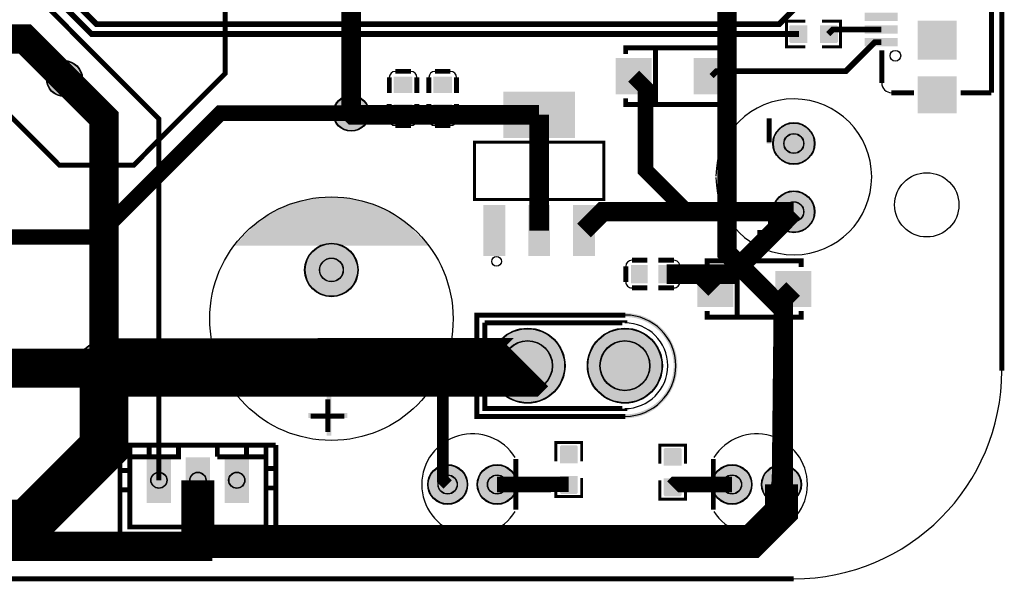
# Model space of a CAD drawing. Header units: millimetres. Extents: x -7 to 115, y -66 to 7.
# Tile 3 of 6: x 64 to 115, y -66 to -37. Entities that reach past the tile are written whole.
import ezdxf

# ---------------------------------------------------------------- set-up
doc = ezdxf.new("R2010")
doc.units = ezdxf.units.MM
for name, color, linetype, true_color in [('BoardOutLine', 7, 'Continuous', 0xff00ff), ('BottomLayer', 7, 'Continuous', 0x0000ff), ('BottomSolderMaskLayer', 7, 'Continuous', 0xaa00ff), ('Document', 7, 'Continuous', 0xffffff), ('Multi-Layer', 7, 'Continuous', 0xc0c0c0), ('TopLayer', 7, 'Continuous', 0xff0000), ('TopPasteMaskLayer', 7, 'Continuous', 0x808080), ('TopSilkLayer', 7, 'Continuous', 0xffcc00), ('TopSolderMaskLayer', 7, 'Continuous', 0x800080)]:
    doc.layers.add(name, color=color, linetype=linetype, true_color=true_color)

msp = doc.modelspace()

# ---------------------------------------------------------------- hatches: boundary and pattern name
at = {"layer": 'BottomSolderMaskLayer'}
for points in [[(65.36873253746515, -40.259080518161, 1), (67.21953263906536, -40.259080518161, 1)], [(80.10076200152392, -42.03708407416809, 1), (81.95156210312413, -42.03708407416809, 1)], [(102.68446151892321, -43.58902717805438, 1), (104.83446151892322, -43.58902717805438, 1)], [(102.68446151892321, -47.08915417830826, 1), (104.83446151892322, -47.08915417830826, 1)], [(78.63515367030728, -50.07823215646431, 1), (81.38516637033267, -50.07823215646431, 1)], [(88.15830581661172, -54.991109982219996, 1), (92.0083185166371, -54.991109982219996, 1)], [(93.15830581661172, -54.991109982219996, 1), (97.0083185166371, -54.991109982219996, 1)], [(66.95113030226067, -55.09017018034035, 1), (69.70114300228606, -55.09017018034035, 1)], [(78.63515367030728, -55.07823215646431, 1), (81.38516637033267, -55.07823215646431, 1)], [(71.77732313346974, -59.69667093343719), (71.77732313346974, -62.0393890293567), (70.5271290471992, -62.0393890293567), (70.5271290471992, -59.69667093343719)], [(73.77734972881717, -59.69743293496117), (73.77734972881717, -62.04015103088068), (72.52715564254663, -62.04015103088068), (72.52715564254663, -59.69743293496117)], [(75.7763337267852, -59.69743293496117), (75.7763337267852, -62.04015103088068), (74.52613964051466, -62.04015103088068), (74.52613964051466, -59.69743293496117)], [(84.95377190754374, -61.0876301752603, 1), (87.00457200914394, -61.0876301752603, 1)], [(87.4937769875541, -61.0876301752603, 1), (89.5445770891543, -61.0876301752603, 1)], [(99.55880111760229, -61.0876301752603, 1), (101.60960121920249, -61.0876301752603, 1)], [(102.09880619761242, -61.0876301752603, 1), (104.14960629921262, -61.0876301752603, 1)]]:
    msp.add_hatch(color=256, dxfattribs=at).paths.add_polyline_path(points)
at = {"layer": 'Document'}
for points in [[(102.60701041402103, -43.589458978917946), (102.60701041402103, -42.2894081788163), (102.3570739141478, -42.2894081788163), (102.3570739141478, -43.589458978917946)], [(103.259207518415, -48.03909067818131), (101.95923291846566, -48.03909067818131), (101.95923291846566, -48.28910337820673), (103.2591567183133, -48.28907797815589)], [(102.68420116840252, -48.83906527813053), (102.68420116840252, -47.53906527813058), (102.4342138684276, -47.53906527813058), (102.4342138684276, -48.83906527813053)], [(95.08318516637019, -52.29110998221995), (87.48315976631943, -52.29110998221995), (87.38315976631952, -52.39110998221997), (87.38315976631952, -57.591109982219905), (87.48315976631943, -57.69110998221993), (95.08318516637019, -57.69110998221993), (95.08318516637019, -57.491109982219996), (87.58318516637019, -57.491109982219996), (87.58318516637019, -52.49110998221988), (95.08318516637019, -52.49110998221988)], [(97.58321056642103, -54.991109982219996), (97.58318516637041, -54.99110998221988), (97.5821656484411, -54.9197198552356), (97.579107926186, -54.84838795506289), (97.5740144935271, -54.777172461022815), (97.56688950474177, -54.706131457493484), (97.55773877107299, -54.63532288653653), (97.54656975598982, -54.564804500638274), (97.53339156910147, -54.494633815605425), (97.51821495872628, -54.42486806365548), (97.50105230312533, -54.355564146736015), (97.48191760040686, -54.28677859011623), (97.4608264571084, -54.21856749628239), (97.43779607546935, -54.15098649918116), (97.41284523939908, -54.0840907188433), (97.38599429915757, -54.01793471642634), (97.35726515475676, -53.952572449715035), (97.3266812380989, -53.88805722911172), (97.29426749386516, -53.82444167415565), (97.26005035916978, -53.76177767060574), (97.22405774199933, -53.70011632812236), (97.18631899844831, -53.63950793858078), (97.14686490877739, -53.58000193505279), (97.1057276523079, -53.521646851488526), (97.06294078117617, -53.46449028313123), (97.01853919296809, -53.40857884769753), (96.97255910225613, -53.35395814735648), (96.92503801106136, -53.30067273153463), (96.87601467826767, -53.24876606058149), (96.82552908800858, -53.1982804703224), (96.77362241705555, -53.14925713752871), (96.7203370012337, -53.101736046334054), (96.66571630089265, -53.05575595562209), (96.60980486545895, -53.01135436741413), (96.55264829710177, -52.96856749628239), (96.4942932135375, -52.92743023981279), (96.43478721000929, -52.88797615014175), (96.37417882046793, -52.85023740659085), (96.31251747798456, -52.814244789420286), (96.24985347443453, -52.780027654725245), (96.18623791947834, -52.747613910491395), (96.12172269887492, -52.71702999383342), (96.05636043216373, -52.68830084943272), (95.99020442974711, -52.661449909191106), (95.92330864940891, -52.636499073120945), (95.8557276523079, -52.6134686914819), (95.78751655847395, -52.59237754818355), (95.71873100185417, -52.57324284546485), (95.64942708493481, -52.556080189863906), (95.57966133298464, -52.54090357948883), (95.5094906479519, -52.52772539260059), (95.43897226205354, -52.51655637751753), (95.36816369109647, -52.507405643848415), (95.29712268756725, -52.50028065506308), (95.22590719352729, -52.49518722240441), (95.15457529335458, -52.492129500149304), (95.08318516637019, -52.49110998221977), (95.08318516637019, -52.29110998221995), (95.08321056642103, -52.29110998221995), (95.15760729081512, -52.292135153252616), (95.23194751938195, -52.29520988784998), (95.30617479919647, -52.30033185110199), (95.38023276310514, -52.30749715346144), (95.45406517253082, -52.31670035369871), (95.52761596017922, -52.32793446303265), (95.60082927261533, -52.34119095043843), (95.67364951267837, -52.35645974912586), (95.74602138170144, -52.373729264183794), (95.81788992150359, -52.39298638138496), (95.88920055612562, -52.41421647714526), (95.9598991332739, -52.43740342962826), (96.02993196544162, -52.462529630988), (96.0992458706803, -52.48957600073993), (96.1677882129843, -52.51852200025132), (96.23550694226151, -52.5493456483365), (96.30235063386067, -52.58202353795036), (96.36826852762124, -52.616530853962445), (96.43321056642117, -52.65284139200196), (96.49712743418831, -52.690927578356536), (96.55997059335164, -52.730760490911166), (96.6216923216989, -52.77230988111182), (96.68224574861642, -52.81554419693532), (96.74158489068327, -52.86043060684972), (96.79966468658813, -52.90693502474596), (96.85644103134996, -52.95502213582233), (96.91187080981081, -53.004655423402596), (96.9659119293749, -53.05579719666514), (97.018523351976, -53.10840861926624), (97.06966512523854, -53.162449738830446), (97.11929841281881, -53.21787951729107), (97.16738552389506, -53.27465586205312), (97.21388994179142, -53.332735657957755), (97.25877635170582, -53.39207480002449), (97.30201066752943, -53.45262822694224), (97.34356005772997, -53.51434995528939), (97.3833929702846, -53.5771931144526), (97.42147915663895, -53.64110998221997), (97.4577896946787, -53.7060520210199), (97.49229701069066, -53.771969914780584), (97.52497490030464, -53.838813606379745), (97.55579854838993, -53.90653233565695), (97.58474454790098, -53.97507467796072), (97.61179091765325, -54.04438858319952), (97.63691711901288, -54.11442141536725), (97.66010407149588, -54.1851199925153), (97.68133416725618, -54.25643062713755), (97.70059128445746, -54.328299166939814), (97.71786079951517, -54.40067103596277), (97.7331295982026, -54.473491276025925), (97.74638608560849, -54.54670458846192), (97.75762019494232, -54.62025537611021), (97.7668233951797, -54.694087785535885), (97.77398869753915, -54.76814574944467), (97.77911066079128, -54.84237302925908), (97.7821853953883, -54.916713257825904), (97.78321056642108, -54.991109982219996)], [(95.08318516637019, -57.49113538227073), (95.08318516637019, -57.49110998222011), (95.15457529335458, -57.490090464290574), (95.22590719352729, -57.48703274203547), (95.29712268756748, -57.4819393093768), (95.3681636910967, -57.47481432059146), (95.43897226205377, -57.465663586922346), (95.5094906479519, -57.45449457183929), (95.57966133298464, -57.441316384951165), (95.64942708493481, -57.42613977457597), (95.71873100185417, -57.40897711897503), (95.78751655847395, -57.38984241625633), (95.8557276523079, -57.36875127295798), (95.92330864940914, -57.34572089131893), (95.99020442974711, -57.32077005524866), (96.05636043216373, -57.29391911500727), (96.12172269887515, -57.26518997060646), (96.18623791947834, -57.23460605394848), (96.24985347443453, -57.20219230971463), (96.31251747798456, -57.16797517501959), (96.37417882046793, -57.13198255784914), (96.43478721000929, -57.09424381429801), (96.4942932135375, -57.054789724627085), (96.55264829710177, -57.01365246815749), (96.60980486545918, -56.97086559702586), (96.66571630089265, -56.92646400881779), (96.7203370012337, -56.880483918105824), (96.77362241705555, -56.83296282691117), (96.82552908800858, -56.78393949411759), (96.8760146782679, -56.733453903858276), (96.92503801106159, -56.68154723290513), (96.97255910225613, -56.628261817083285), (97.01853919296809, -56.57364111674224), (97.06294078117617, -56.51772968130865), (97.1057276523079, -56.46057311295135), (97.14686490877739, -56.40221802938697), (97.18631899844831, -56.3427120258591), (97.22405774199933, -56.282103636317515), (97.26005035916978, -56.220442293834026), (97.29426749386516, -56.15777829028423), (97.3266812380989, -56.094162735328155), (97.35726515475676, -56.02964751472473), (97.38599429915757, -55.96428524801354), (97.41284523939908, -55.89812924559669), (97.43779607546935, -55.831233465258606), (97.4608264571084, -55.76365246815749), (97.48191760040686, -55.69544137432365), (97.50105230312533, -55.62665581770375), (97.51821495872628, -55.55735190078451), (97.53339156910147, -55.48758614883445), (97.54656975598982, -55.4174154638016), (97.55773877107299, -55.346897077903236), (97.56688950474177, -55.276088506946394), (97.5740144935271, -55.20504750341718), (97.579107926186, -55.13383200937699), (97.5821656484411, -55.06250010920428), (97.58318516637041, -54.99110998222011), (97.78318516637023, -54.991109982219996), (97.78318516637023, -54.99113538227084), (97.78215999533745, -55.06553210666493), (97.77908526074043, -55.139872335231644), (97.77396329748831, -55.214099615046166), (97.76679799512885, -55.28815757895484), (97.75759479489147, -55.361989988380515), (97.74636068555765, -55.4355407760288), (97.73310419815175, -55.50875408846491), (97.71783539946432, -55.58157432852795), (97.70056588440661, -55.65394619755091), (97.68130876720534, -55.725814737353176), (97.66007867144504, -55.79712537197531), (97.63689171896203, -55.867823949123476), (97.61176551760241, -55.9378567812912), (97.58471914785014, -56.00717068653), (97.55577314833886, -56.075713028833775), (97.5249495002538, -56.14343175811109), (97.49227161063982, -56.21027544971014), (97.45776429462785, -56.276193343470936), (97.42145375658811, -56.34113538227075), (97.38336757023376, -56.405052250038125), (97.34353465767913, -56.46789540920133), (97.30198526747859, -56.529617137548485), (97.25875095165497, -56.590170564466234), (97.21386454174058, -56.649509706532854), (97.16736012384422, -56.70758950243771), (97.11927301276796, -56.764365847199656), (97.0696397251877, -56.81979562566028), (97.01849795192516, -56.873836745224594), (96.96588652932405, -56.92644816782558), (96.91184540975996, -56.97758994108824), (96.85641563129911, -57.02722322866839), (96.79963928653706, -57.075310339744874), (96.74155949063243, -57.121814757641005), (96.68222034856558, -57.166701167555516), (96.62166692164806, -57.2099354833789), (96.55994519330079, -57.25148487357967), (96.49710203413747, -57.29131778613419), (96.43318516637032, -57.329403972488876), (96.3682431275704, -57.36571451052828), (96.30232523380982, -57.40022182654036), (96.23548154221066, -57.432899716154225), (96.16776281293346, -57.46372336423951), (96.09922047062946, -57.49266936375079), (96.02990656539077, -57.519715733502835), (95.95987373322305, -57.54484193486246), (95.88917515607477, -57.56802888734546), (95.81786452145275, -57.589258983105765), (95.7459959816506, -57.60851610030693), (95.67362411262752, -57.62578561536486), (95.60080387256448, -57.64105441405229), (95.52759056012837, -57.654310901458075), (95.45403977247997, -57.665545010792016), (95.3802073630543, -57.67474821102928), (95.30614939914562, -57.68191351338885), (95.2319221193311, -57.687035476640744), (95.15758189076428, -57.69011021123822), (95.08318516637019, -57.69113538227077)], [(79.76014732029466, -58.57823215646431), (79.76014732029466, -56.57823215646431), (80.01016002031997, -56.57823215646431), (80.01016002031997, -58.57823215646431)], [(80.82143764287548, -57.67028194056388), (78.82143764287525, -57.67028194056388), (78.82143764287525, -57.42026924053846), (80.82143764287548, -57.42026924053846)]]:
    msp.add_hatch(color=256, dxfattribs=at).paths.add_polyline_path(points)
at = {"layer": 'Multi-Layer'}
for points in [[(102.70946151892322, -43.58902717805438, 1), (104.80946151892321, -43.58902717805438, 1)], [(102.70946151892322, -47.08915417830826, 1), (104.80946151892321, -47.08915417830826, 1)], [(78.66016002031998, -50.07823215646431, 1), (81.36016002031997, -50.07823215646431, 1)], [(88.1833121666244, -54.991109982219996, 1), (91.98331216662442, -54.991109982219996, 1)], [(93.1833121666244, -54.991109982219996, 1), (96.98331216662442, -54.991109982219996, 1)], [(78.66016002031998, -55.07823215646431, 1), (81.36016002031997, -55.07823215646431, 1)], [(71.74922529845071, -59.788519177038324), (71.74922529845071, -61.947523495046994), (70.55521971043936, -61.947523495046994), (70.55521971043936, -59.788519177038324)], [(73.74925069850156, -59.78928117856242), (73.74925069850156, -61.94828549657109), (72.5552451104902, -61.94828549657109), (72.5552451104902, -59.78928117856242)], [(75.74823469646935, -59.78928117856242), (75.74823469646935, -61.94828549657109), (74.55422910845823, -61.94828549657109), (74.55422910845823, -59.78928117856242)], [(84.97917195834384, -61.0876301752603, 1), (86.97917195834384, -61.0876301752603, 1)], [(87.5191770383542, -61.0876301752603, 1), (89.5191770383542, -61.0876301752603, 1)], [(99.58420116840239, -61.0876301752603, 1), (101.58420116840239, -61.0876301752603, 1)], [(102.12420624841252, -61.0876301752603, 1), (104.12420624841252, -61.0876301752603, 1)]]:
    msp.add_hatch(color=256, dxfattribs=at).paths.add_polyline_path(points)
at = {"layer": 'TopLayer'}
for points in [[(107.57520955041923, -37.28407416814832), (107.57520955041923, -36.88407416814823), (108.92522225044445, -36.88407416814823), (108.92522225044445, -37.28407416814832)], [(110.17520955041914, -39.23408686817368), (110.17520955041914, -37.334061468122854), (112.07523495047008, -37.334061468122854), (112.07523495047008, -39.23408686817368)], [(104.42519685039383, -38.40508001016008), (104.42519685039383, -37.54107188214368), (103.61871983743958, -37.54107188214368), (103.61871983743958, -38.40508001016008)], [(105.1252222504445, -38.40508001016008), (105.1252222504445, -37.54107188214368), (105.93169926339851, -37.54107188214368), (105.93169926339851, -38.40508001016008)], [(107.57520955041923, -37.93408686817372), (107.57520955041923, -37.53408686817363), (108.92522225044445, -37.53408686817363), (108.92522225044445, -37.93408686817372)], [(107.57520955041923, -38.58407416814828), (107.57520955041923, -38.1840741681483), (108.92522225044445, -38.1840741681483), (108.92522225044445, -38.58407416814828)], [(94.63622047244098, -39.23208026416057), (96.43622047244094, -39.23208026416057), (96.43622047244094, -41.03208026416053), (94.63622047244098, -41.03208026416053)], [(98.63616967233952, -39.23208026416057), (100.43616967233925, -39.23208026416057), (100.43616967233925, -41.03208026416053), (98.63616967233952, -41.03208026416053)], [(84.14318008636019, -40.17508255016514), (84.14318008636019, -40.9750825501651), (83.24315468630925, -40.9750825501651), (83.24315468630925, -40.17508255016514)], [(86.1751841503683, -40.17508255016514), (86.1751841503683, -40.9750825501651), (85.27515875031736, -40.9750825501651), (85.27515875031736, -40.17508255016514)], [(110.17520955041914, -41.984074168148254), (110.17520955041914, -40.1840741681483), (112.07523495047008, -40.1840741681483), (112.07523495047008, -41.984074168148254)], [(92.47818135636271, -43.285064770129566), (88.8781813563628, -43.285064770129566), (88.8781813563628, -40.945059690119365), (92.47818135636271, -40.945059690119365)], [(84.14318008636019, -41.57508255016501), (84.14318008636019, -42.375082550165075), (83.24315468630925, -42.375082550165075), (83.24315468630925, -41.57508255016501)], [(86.1751841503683, -41.57508255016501), (86.1751841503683, -42.375082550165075), (85.27515875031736, -42.375082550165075), (85.27515875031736, -41.57508255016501)], [(88.92821945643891, -46.80502921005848), (88.92821945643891, -49.305029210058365), (87.82819405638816, -49.305029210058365), (87.82819405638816, -46.80502921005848)], [(91.22819405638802, -46.80502921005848), (91.22819405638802, -49.305029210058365), (90.12816865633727, -49.305029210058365), (90.12816865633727, -46.80502921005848)], [(93.52816865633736, -46.80502921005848), (93.52816865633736, -49.305029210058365), (92.4281432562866, -49.305029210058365), (92.4281432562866, -46.80502921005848)], [(96.22019304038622, -50.74211328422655), (95.42019304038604, -50.74211328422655), (95.42019304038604, -49.84208788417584), (96.22019304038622, -49.84208788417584)], [(97.62019304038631, -50.74211328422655), (96.82019304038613, -50.74211328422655), (96.82019304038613, -49.84208788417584), (97.62019304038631, -49.84208788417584)], [(98.82722885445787, -50.154102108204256), (100.6272288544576, -50.154102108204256), (100.6272288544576, -51.95410210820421), (98.82722885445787, -51.95410210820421)], [(102.82717805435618, -50.154102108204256), (104.62717805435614, -50.154102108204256), (104.62717805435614, -51.95410210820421), (102.82717805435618, -51.95410210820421)], [(92.6341884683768, -59.97510795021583), (91.77018034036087, -59.97510795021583), (91.77018034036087, -59.16863093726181), (92.6341884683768, -59.16863093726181)], [(97.9681991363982, -60.10210820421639), (97.10419100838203, -60.10210820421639), (97.10419100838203, -59.29563119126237), (97.9681991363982, -59.29563119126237)], [(92.6341884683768, -60.67513335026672), (91.77018034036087, -60.67513335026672), (91.77018034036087, -61.48161036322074), (92.6341884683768, -61.48161036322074)], [(97.9681991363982, -60.80213360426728), (97.10419100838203, -60.80213360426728), (97.10419100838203, -61.6086106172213), (97.9681991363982, -61.6086106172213)]]:
    msp.add_hatch(color=256, dxfattribs=at).paths.add_polyline_path(points)
at = {"layer": 'TopPasteMaskLayer'}
for points in [[(107.57520955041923, -37.28407416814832), (107.57520955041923, -36.88407416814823), (108.92522225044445, -36.88407416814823), (108.92522225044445, -37.28407416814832)], [(110.17520955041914, -39.23408686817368), (110.17520955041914, -37.334061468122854), (112.07523495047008, -37.334061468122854), (112.07523495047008, -39.23408686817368)], [(103.58018796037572, -38.4230632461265), (104.3801879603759, -38.4230632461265), (104.4302006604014, -38.373050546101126), (104.4302006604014, -38.14508509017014), (104.06019812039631, -38.14508509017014), (104.06019812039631, -37.8150876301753), (104.4302006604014, -37.8150876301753), (104.4302006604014, -37.57305054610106), (104.3801879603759, -37.523063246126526), (103.58018796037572, -37.523063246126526), (103.5302006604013, -37.57305054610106), (103.5302006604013, -38.373050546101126)], [(105.97023114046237, -37.52308864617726), (105.17023114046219, -37.52308864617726), (105.12021844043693, -37.573101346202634), (105.12021844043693, -37.80106680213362), (105.49022098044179, -37.80106680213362), (105.49022098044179, -38.13106426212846), (105.12021844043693, -38.13106426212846), (105.12021844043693, -38.3731013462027), (105.17023114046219, -38.423088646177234), (105.97023114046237, -38.423088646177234), (106.02021844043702, -38.3731013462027), (106.02021844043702, -37.573101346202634)], [(107.57520955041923, -37.93408686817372), (107.57520955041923, -37.53408686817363), (108.92522225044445, -37.53408686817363), (108.92522225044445, -37.93408686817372)], [(107.57520955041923, -38.58407416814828), (107.57520955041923, -38.1840741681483), (108.92522225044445, -38.1840741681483), (108.92522225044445, -38.58407416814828)], [(94.63622047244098, -39.23208026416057), (96.43622047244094, -39.23208026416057), (96.43622047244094, -41.03208026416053), (94.63622047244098, -41.03208026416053)], [(98.63616967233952, -39.23208026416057), (100.43616967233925, -39.23208026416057), (100.43616967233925, -41.03208026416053), (98.63616967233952, -41.03208026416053)], [(84.14318008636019, -40.17508255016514), (84.14318008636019, -40.9750825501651), (83.24315468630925, -40.9750825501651), (83.24315468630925, -40.17508255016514)], [(86.1751841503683, -40.17508255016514), (86.1751841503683, -40.9750825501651), (85.27515875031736, -40.9750825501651), (85.27515875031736, -40.17508255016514)], [(110.17520955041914, -41.984074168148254), (110.17520955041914, -40.1840741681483), (112.07523495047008, -40.1840741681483), (112.07523495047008, -41.984074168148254)], [(92.47818135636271, -43.285064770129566), (88.8781813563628, -43.285064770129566), (88.8781813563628, -40.945059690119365), (92.47818135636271, -40.945059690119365)], [(84.14318008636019, -41.57508255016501), (84.14318008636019, -42.375082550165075), (83.24315468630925, -42.375082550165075), (83.24315468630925, -41.57508255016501)], [(86.1751841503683, -41.57508255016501), (86.1751841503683, -42.375082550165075), (85.27515875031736, -42.375082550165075), (85.27515875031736, -41.57508255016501)], [(88.92821945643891, -46.80502921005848), (88.92821945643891, -49.305029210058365), (87.82819405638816, -49.305029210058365), (87.82819405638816, -46.80502921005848)], [(91.22819405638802, -46.80502921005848), (91.22819405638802, -49.305029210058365), (90.12816865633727, -49.305029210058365), (90.12816865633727, -46.80502921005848)], [(93.52816865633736, -46.80502921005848), (93.52816865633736, -49.305029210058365), (92.4281432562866, -49.305029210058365), (92.4281432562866, -46.80502921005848)], [(96.22019304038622, -50.74211328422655), (95.42019304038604, -50.74211328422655), (95.42019304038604, -49.84208788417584), (96.22019304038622, -49.84208788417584)], [(97.62019304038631, -50.74211328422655), (96.82019304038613, -50.74211328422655), (96.82019304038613, -49.84208788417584), (97.62019304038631, -49.84208788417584)], [(98.82722885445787, -50.154102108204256), (100.6272288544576, -50.154102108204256), (100.6272288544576, -51.95410210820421), (98.82722885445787, -51.95410210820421)], [(102.82717805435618, -50.154102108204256), (104.62717805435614, -50.154102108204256), (104.62717805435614, -51.95410210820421), (102.82717805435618, -51.95410210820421)], [(91.75219710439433, -59.13009906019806), (91.75219710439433, -59.93009906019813), (91.80220980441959, -59.98011176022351), (92.03017526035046, -59.98011176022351), (92.03017526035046, -59.61010922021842), (92.36017272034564, -59.61010922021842), (92.36017272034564, -59.98011176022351), (92.60220980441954, -59.98011176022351), (92.65219710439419, -59.93009906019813), (92.65219710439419, -59.13009906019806), (92.60220980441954, -59.08011176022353), (91.80220980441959, -59.08011176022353)], [(97.08620777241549, -59.257099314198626), (97.08620777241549, -60.057099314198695), (97.13622047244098, -60.10711201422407), (97.36418592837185, -60.10711201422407), (97.36418592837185, -59.73710947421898), (97.69418338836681, -59.73710947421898), (97.69418338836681, -60.10711201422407), (97.93622047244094, -60.10711201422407), (97.98620777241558, -60.057099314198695), (97.98620777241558, -59.257099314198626), (97.93622047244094, -59.20711201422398), (97.13622047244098, -59.20711201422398)], [(92.65217170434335, -61.520142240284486), (92.65217170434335, -60.72014224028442), (92.60215900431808, -60.67012954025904), (92.37419354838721, -60.67012954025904), (92.37419354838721, -61.04013208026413), (92.04419608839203, -61.04013208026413), (92.04419608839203, -60.67012954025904), (91.80215900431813, -60.67012954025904), (91.75217170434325, -60.72014224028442), (91.75217170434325, -61.520142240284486), (91.80215900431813, -61.57012954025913), (92.60215900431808, -61.57012954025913)], [(97.98618237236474, -61.647142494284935), (97.98618237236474, -60.84714249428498), (97.93616967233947, -60.797129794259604), (97.70820421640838, -60.797129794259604), (97.70820421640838, -61.16713233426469), (97.37820675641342, -61.16713233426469), (97.37820675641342, -60.797129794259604), (97.13616967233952, -60.797129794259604), (97.08618237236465, -60.84714249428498), (97.08618237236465, -61.647142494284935), (97.13616967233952, -61.69712979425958), (97.93616967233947, -61.69712979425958)]]:
    msp.add_hatch(color=256, dxfattribs=at).paths.add_polyline_path(points)
at = {"layer": 'TopSilkLayer'}
msp.add_hatch(color=256, dxfattribs=at).paths.add_polyline_path([(75.01016002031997, -48.82821945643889), (85.0101600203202, -48.82821945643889), (84.27792735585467, -48.09598679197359), (84.19737877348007, -48.01693054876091), (84.11536601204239, -47.939394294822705), (84.0319177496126, -47.863405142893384), (83.94706316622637, -47.788989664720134), (83.86083193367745, -47.71617388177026), (83.77325420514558, -47.64498325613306), (83.6843606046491, -47.57544268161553), (83.59418221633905, -47.507576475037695), (83.50275057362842, -47.44140836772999), (83.4100976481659, -47.37696149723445), (83.31625583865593, -47.31425839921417), (83.2212579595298, -47.25332099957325), (83.12513722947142, -47.19417060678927), (83.02792725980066, -47.1368279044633), (82.92966204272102, -47.08131294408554), (82.83037593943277, -47.02764513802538), (82.73010366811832, -46.97584325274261), (82.62888029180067, -46.92592540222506), (82.5267412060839, -46.877909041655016), (82.4237221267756, -46.83181096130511), (82.31985907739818, -46.787647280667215), (82.21518837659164, -46.74543344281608), (82.10974662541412, -46.70518420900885), (82.00357069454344, -46.66691365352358), (81.89669771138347, -46.63063515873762), (81.7891650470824, -46.59636141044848), (81.68101030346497, -46.56410439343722), (81.57227129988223, -46.533875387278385), (81.46298605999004, -46.50568496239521), (81.35319279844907, -46.47954297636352), (81.24292990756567, -46.455458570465), (81.13223594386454, -46.43344016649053), (81.02114961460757, -46.41349546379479), (80.90970976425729, -46.39563143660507), (80.7979553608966, -46.37985433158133), (80.68592548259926, -46.36616966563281), (80.57365930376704, -46.354582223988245), (80.46119608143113, -46.34509605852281), (80.34857514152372, -46.3377144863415), (80.23583586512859, -46.33244008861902), (80.12301767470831, -46.32927470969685), (80.01016002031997, -46.328219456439), (79.89730236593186, -46.32927470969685), (79.78448417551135, -46.33244008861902), (79.67174489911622, -46.3377144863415), (79.55912395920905, -46.34509605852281), (79.44666073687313, -46.354582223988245), (79.33439455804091, -46.36616966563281), (79.22236467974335, -46.37985433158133), (79.11061027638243, -46.39563143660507), (78.9991704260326, -46.41349546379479), (78.88808409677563, -46.43344016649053), (78.77739013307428, -46.455458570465), (78.6671272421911, -46.47954297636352), (78.55733398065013, -46.50568496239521), (78.44804874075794, -46.533875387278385), (78.3393097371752, -46.56410439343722), (78.23115499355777, -46.59636141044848), (78.1236223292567, -46.63063515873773), (78.01674934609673, -46.66691365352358), (77.91057341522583, -46.70518420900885), (77.80513166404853, -46.74543344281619), (77.70046096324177, -46.78764728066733), (77.59659791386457, -46.83181096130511), (77.49357883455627, -46.877909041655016), (77.3914397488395, -46.92592540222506), (77.29021637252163, -46.97584325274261), (77.18994410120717, -47.02764513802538), (77.09065799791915, -47.08131294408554), (76.99239278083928, -47.1368279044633), (76.89518281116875, -47.19417060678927), (76.79906208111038, -47.25332099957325), (76.70406420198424, -47.31425839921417), (76.61022239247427, -47.37696149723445), (76.51756946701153, -47.44140836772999), (76.4261378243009, -47.507576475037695), (76.33595943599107, -47.57544268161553), (76.2470658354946, -47.64498325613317), (76.15948810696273, -47.71617388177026), (76.0732568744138, -47.788989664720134), (75.98840229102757, -47.863405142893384), (75.90495402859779, -47.939394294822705), (75.82294126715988, -48.01693054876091), (75.74239268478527, -48.09598679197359), (75.01016002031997, -48.82821945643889)])
at = {"layer": 'TopSolderMaskLayer'}
for points in [[(107.40376404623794, -37.29912590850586), (107.40376404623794, -36.86902242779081), (109.09668065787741, -36.86902242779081), (109.09668065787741, -37.29912590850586)], [(110.12440876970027, -39.28489308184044), (110.12440876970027, -37.28326612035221), (112.12603573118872, -37.28326612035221), (112.12603573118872, -39.28489308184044)], [(104.45060410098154, -38.43048006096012), (104.45060410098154, -37.51567183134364), (103.5933269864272, -37.51567183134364), (103.5933269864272, -38.43048006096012)], [(105.09981499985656, -38.43048006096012), (105.09981499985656, -37.51567183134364), (105.9570921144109, -37.51567183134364), (105.9570921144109, -38.43048006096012)], [(107.40376404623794, -37.949140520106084), (107.40376404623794, -37.51903703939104), (109.09668065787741, -37.51903703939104), (109.09668065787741, -37.949140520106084)], [(107.40376404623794, -38.59912782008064), (107.40376404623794, -38.169024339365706), (109.09668065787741, -38.169024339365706), (109.09668065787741, -38.59912782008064)], [(65.36873253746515, -40.259080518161, 1), (67.21953263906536, -40.259080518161, 1)], [(94.61082113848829, -39.20668021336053), (96.46162124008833, -39.20668021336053), (96.46162124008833, -41.05748031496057), (94.61082113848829, -41.05748031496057)], [(98.6107689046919, -39.20668021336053), (100.46156900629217, -39.20668021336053), (100.46156900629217, -41.05748031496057), (98.6107689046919, -41.05748031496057)], [(84.17175594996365, -40.15250616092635), (84.17175594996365, -40.99766180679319), (83.21457882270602, -40.99766180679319), (83.21457882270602, -40.15250616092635)], [(86.20376001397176, -40.15250616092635), (86.20376001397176, -40.99766180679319), (85.24658288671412, -40.99766180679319), (85.24658288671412, -40.15250616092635)], [(110.12158650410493, -42.03220058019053), (110.12158650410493, -40.13594775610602), (112.12885799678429, -40.13594775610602), (112.12885799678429, -42.03220058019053)], [(92.51725827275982, -43.301574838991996), (88.8391044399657, -43.301574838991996), (88.8391044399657, -40.928549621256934), (92.51725827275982, -40.928549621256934)], [(80.10076200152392, -42.03708407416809, 1), (81.95156210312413, -42.03708407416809, 1)], [(84.17175594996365, -41.55250329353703), (84.17175594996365, -42.39765893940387), (83.21457882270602, -42.39765893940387), (83.21457882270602, -41.55250329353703)], [(86.20376001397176, -41.55250329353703), (86.20376001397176, -42.39765893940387), (85.24658288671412, -42.39765893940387), (85.24658288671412, -41.55250329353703)], [(102.68446151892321, -43.58902717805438, 1), (104.83446151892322, -43.58902717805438, 1)], [(102.68446151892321, -47.08915417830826, 1), (104.83446151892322, -47.08915417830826, 1)], [(88.93939573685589, -46.747297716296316), (88.93939573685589, -49.36275249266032), (87.81701777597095, -49.36275249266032), (87.81701777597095, -46.747297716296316)], [(91.23937033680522, -46.747297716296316), (91.23937033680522, -49.36275249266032), (90.11699237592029, -49.36275249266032), (90.11699237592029, -46.747297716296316)], [(93.53934493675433, -46.747297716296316), (93.53934493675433, -49.36275249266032), (92.41696697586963, -49.36275249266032), (92.41696697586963, -46.747297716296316)], [(78.63515367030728, -50.07823215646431, 1), (81.38516637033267, -50.07823215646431, 1)], [(96.24559470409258, -50.767514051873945), (95.39479460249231, -50.767514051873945), (95.39479460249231, -49.81668711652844), (96.24559470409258, -49.81668711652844)], [(97.64559147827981, -50.767514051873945), (96.79479137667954, -50.767514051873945), (96.79479137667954, -49.81668711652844), (97.64559147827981, -49.81668711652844)], [(98.80182952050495, -50.12870205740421), (100.652629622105, -50.12870205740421), (100.652629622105, -51.979502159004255), (98.80182952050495, -51.979502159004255)], [(102.80177728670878, -50.12870205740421), (104.65257738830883, -50.12870205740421), (104.65257738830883, -51.979502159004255), (102.80177728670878, -51.979502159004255)], [(88.15830581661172, -54.991109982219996, 1), (92.0083185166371, -54.991109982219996, 1)], [(93.15830581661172, -54.991109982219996, 1), (97.0083185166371, -54.991109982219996, 1)], [(66.95113030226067, -55.09017018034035, 1), (69.70114300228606, -55.09017018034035, 1)], [(78.63515367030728, -55.07823215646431, 1), (81.38516637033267, -55.07823215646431, 1)], [(92.66140046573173, -59.9988234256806), (91.74296834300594, -59.9988234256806), (91.74296834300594, -59.144928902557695), (92.66140046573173, -59.144928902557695)], [(97.99541113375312, -60.12582367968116), (97.07697901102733, -60.12582367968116), (97.07697901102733, -59.271929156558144), (97.99541113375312, -59.271929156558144)], [(71.77732313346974, -59.69667093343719), (71.77732313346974, -62.0393890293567), (70.5271290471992, -62.0393890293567), (70.5271290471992, -59.69667093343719)], [(73.77734972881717, -59.69743293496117), (73.77734972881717, -62.04015103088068), (72.52715564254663, -62.04015103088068), (72.52715564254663, -59.69743293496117)], [(75.7763337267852, -59.69743293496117), (75.7763337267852, -62.04015103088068), (74.52613964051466, -62.04015103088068), (74.52613964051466, -59.69743293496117)], [(84.95377190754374, -61.0876301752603, 1), (87.00457200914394, -61.0876301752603, 1)], [(87.4937769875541, -61.0876301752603, 1), (89.5445770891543, -61.0876301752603, 1)], [(99.55880111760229, -61.0876301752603, 1), (101.60960121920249, -61.0876301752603, 1)], [(102.09880619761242, -61.0876301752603, 1), (104.14960629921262, -61.0876301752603, 1)], [(92.66140046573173, -60.65141787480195), (91.74296834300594, -60.65141787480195), (91.74296834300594, -61.50531239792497), (92.66140046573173, -61.50531239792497)], [(97.99541113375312, -60.778418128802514), (97.07697901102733, -60.778418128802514), (97.07697901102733, -61.63231265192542), (97.99541113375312, -61.63231265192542)]]:
    msp.add_hatch(color=256, dxfattribs=at).paths.add_polyline_path(points)

# ---------------------------------------------------------------- linework, layer by layer
at = {"layer": 'BoardOutLine', "const_width": 0.25400050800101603}
for points in [[(114.44234188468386, -4.064008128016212), (114.44234188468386, -55.24511049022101)], [(103.759207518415, -65.92824485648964), (3.9370078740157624, -65.92824485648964)]]:
    msp.add_lwpolyline(points, dxfattribs=at)
at = {"layer": 'BoardOutLine'}
msp.add_arc((103.759207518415, -55.245110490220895), 10.683134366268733, 270, 359.9999999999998, dxfattribs=at)
at = {"layer": 'BottomLayer'}
for points, const_width in [([(99.18719837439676, -10.287020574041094), (100.33020066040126, -10.287020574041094), (100.33020066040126, -49.2125984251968), (103.21818643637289, -52.10312420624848), (103.12420624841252, -61.0876301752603)], 1), ([(66.29413258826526, -40.259080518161), (64.26212852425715, -38.22707645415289), (54.48310896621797, -38.22707645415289), (49.78409956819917, -33.52806705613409), (42.79911099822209, -33.52806705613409), (38.60807721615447, -29.33703327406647)], 1.5000000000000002), ([(81.02616205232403, -42.03708407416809), (81.02616205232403, -33.782067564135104), (84.58216916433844, -30.22606045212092)], 1), ([(20.066040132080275, -31.877063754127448), (8.509017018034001, -31.877063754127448), (-2.667005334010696, -43.053086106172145), (-2.667005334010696, -55.37211074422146), (-0.7620015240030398, -57.277114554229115), (3.429006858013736, -57.277114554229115), (3.429006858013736, -62.86512573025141), (4.826009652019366, -64.26212852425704), (73.15214630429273, -64.26212852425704), (73.15214630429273, -60.86868173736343)], 1.5000000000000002), ([(53.594107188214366, -42.13868427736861), (53.594107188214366, -41.529083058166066), (55.118110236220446, -40.005080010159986), (61.34112268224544, -40.005080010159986), (66.04013208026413, -44.70408940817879), (69.85013970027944, -44.70408940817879), (74.54914909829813, -40.005080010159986), (74.54914909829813, -33.40106680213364), (73.15214630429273, -32.00406400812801)], 0.25400050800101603), ([(3.683007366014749, -54.86410972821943), (10.160020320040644, -48.38709677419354), (67.94513589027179, -48.38709677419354), (74.29514859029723, -42.03708407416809), (81.02616205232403, -42.03708407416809)], 0.8), ([(68.32613665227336, -55.09017018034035), (80.01016002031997, -55.07747015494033)], 3.0000000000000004)]:
    msp.add_lwpolyline(points, dxfattribs=dict(at, const_width=const_width))
at = {"layer": 'BottomSolderMaskLayer'}
for centre, radius in [((66.29413258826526, -40.259080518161), 0.9254000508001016), ((66.29413258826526, -40.25900431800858), 0.41128891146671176), ((81.02616205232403, -42.03708407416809), 0.9254000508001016), ((81.02616205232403, -42.03708407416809), 0.41128891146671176), ((103.75946151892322, -43.58902717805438), 1.075), ((103.75923291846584, -43.58912877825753), 0.5119047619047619), ((103.75946151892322, -47.08915417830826), 1.075), ((103.75923291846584, -47.08925577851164), 0.5119047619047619), ((80.01016002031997, -50.07823215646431), 1.3750063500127), ((80.01003302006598, -50.0781051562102), 0.6111139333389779), ((90.08331216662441, -54.991109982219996), 1.9250063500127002), ((95.08331216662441, -54.991109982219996), 1.9250063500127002), ((68.32613665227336, -55.09017018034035), 1.3750063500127), ((80.01016002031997, -55.07823215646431), 1.3750063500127), ((90.08318516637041, -54.991109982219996), 1.2867173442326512), ((95.08318516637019, -54.991109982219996), 1.2867173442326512), ((68.32600965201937, -55.090043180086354), 0.6111139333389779), ((80.01003302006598, -55.07810515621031), 0.6111139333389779), ((85.97917195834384, -61.0876301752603), 1.0254000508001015), ((88.5191770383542, -61.0876301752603), 1.0254000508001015), ((100.58420116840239, -61.0876301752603), 1.0254000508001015), ((103.12420624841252, -61.0876301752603), 1.0254000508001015), ((71.15222250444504, -60.86804673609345), 0.41882352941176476), ((73.15224790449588, -60.8687833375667), 0.41882352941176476), ((75.15123190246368, -60.8687833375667), 0.41882352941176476), ((85.97917195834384, -61.0876301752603), 0.49485905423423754), ((88.5191770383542, -61.0876301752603), 0.49485905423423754), ((100.58420116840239, -61.0876301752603), 0.49485905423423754), ((103.12420624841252, -61.0876301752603), 0.49485905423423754)]:
    msp.add_circle(centre, radius, dxfattribs=at)
at = {"layer": 'Document', "const_width": 0.25400050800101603}
for points in [[(113.90523241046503, -40.98407416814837), (113.90523241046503, -33.1840741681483)], [(112.57523495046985, -40.98407416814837), (113.90523241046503, -40.98407416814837)]]:
    msp.add_lwpolyline(points, dxfattribs=at)
at = {"layer": 'Document'}
msp.add_circle((88.49047498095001, -49.636779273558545), 0.24993649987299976, dxfattribs=at)
at = {"layer": 'Multi-Layer'}
for centre, radius in [((108.97510795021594, -39.08407416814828), 0.2750063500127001), ((66.29413258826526, -40.259080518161), 0.9000000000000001), ((66.29413258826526, -40.25900431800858), 0.4), ((81.02616205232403, -42.03708407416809), 0.9000000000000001), ((81.02616205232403, -42.03708407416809), 0.4), ((103.75946151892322, -43.58902717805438), 1.05), ((103.75923291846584, -43.58912877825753), 0.5), ((110.58623317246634, -46.736093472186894), 1.6500127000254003), ((103.75946151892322, -47.08915417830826), 1.05), ((103.75923291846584, -47.08925577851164), 0.5), ((80.01016002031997, -50.07823215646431), 1.35), ((80.01003302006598, -50.0781051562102), 0.6000000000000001), ((90.08331216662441, -54.991109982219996), 1.9000000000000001), ((95.08331216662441, -54.991109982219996), 1.9000000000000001), ((68.32613665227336, -55.09017018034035), 1.35), ((80.01016002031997, -55.07823215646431), 1.35), ((90.08318516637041, -54.991109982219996), 1.27000254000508), ((95.08318516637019, -54.991109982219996), 1.27000254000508), ((68.32600965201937, -55.090043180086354), 0.6000000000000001), ((80.01003302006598, -55.07810515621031), 0.6000000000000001), ((85.97917195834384, -61.0876301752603), 1), ((88.5191770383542, -61.0876301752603), 1), ((100.58420116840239, -61.0876301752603), 1), ((103.12420624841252, -61.0876301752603), 1), ((71.15222250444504, -60.86804673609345), 0.4), ((73.15224790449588, -60.8687833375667), 0.4), ((75.15123190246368, -60.8687833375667), 0.4), ((85.97917195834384, -61.0876301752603), 0.48260096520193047), ((88.5191770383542, -61.0876301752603), 0.48260096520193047), ((100.58420116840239, -61.0876301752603), 0.48260096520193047), ((103.12420624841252, -61.0876301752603), 0.48260096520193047)]:
    msp.add_circle(centre, radius, dxfattribs=at)
at = {"layer": 'TopLayer'}
for points, const_width in [([(71.1531623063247, -60.86868173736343), (71.1531623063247, -42.3241046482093), (64.24942849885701, -35.42037084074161), (64.24942849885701, -28.22961645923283)], 0.25400050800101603), ([(65.250190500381, -28.22961645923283), (65.250190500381, -31.666243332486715), (65.250190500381, -35.5321310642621), (67.69113538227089, -37.97307594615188), (104.02082804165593, -37.97307594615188)], 0.30000000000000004), ([(104.02082804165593, -36.4490728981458), (103.00482600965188, -37.465074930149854), (67.94513589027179, -37.465074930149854), (65.75057150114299, -35.27051054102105), (65.75057150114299, -28.22961645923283)], 0.30000000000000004), ([(105.52857505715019, -37.97307594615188), (105.76758953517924, -37.734061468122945), (108.250190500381, -37.734061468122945)], 0.30000000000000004), ([(99.53619507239, -40.13208026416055), (99.79019558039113, -39.878079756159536), (106.4262128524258, -39.878079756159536), (107.9202438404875, -38.3840487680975), (108.250190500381, -38.3840487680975)], 0.30000000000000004), ([(68.32613665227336, -55.09017018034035), (68.32613665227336, -42.291084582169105), (66.29413258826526, -40.259080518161)], 1.5000000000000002), ([(95.53619507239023, -40.13208026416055), (96.1391922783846, -40.73507747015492), (96.1391922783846, -44.9580899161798), (98.27025654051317, -47.08915417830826), (103.75946151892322, -47.08915417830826)], 0.8), ([(81.02616205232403, -42.03708407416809), (81.1041148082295, -42.11503683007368), (90.67818135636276, -42.11503683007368)], 1), ([(90.67818135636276, -48.05511811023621), (90.67818135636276, -42.11506223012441)], 1), ([(92.97820675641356, -48.05514351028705), (93.94419608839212, -47.08915417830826), (103.75946151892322, -47.08915417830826)], 1), ([(103.75946151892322, -47.08915417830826), (100.55651511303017, -50.292100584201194), (98.44132588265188, -50.292100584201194)], 1), ([(99.72720345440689, -51.05410210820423), (98.96520193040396, -50.292100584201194), (97.22021844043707, -50.292100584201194)], 1), ([(103.72720345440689, -51.05410210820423), (103.21920243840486, -51.56210312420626), (103.21920243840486, -60.99263398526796), (103.12420624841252, -61.0876301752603)], 1), ([(90.08318516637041, -54.991109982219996), (89.99618999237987, -55.07810515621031), (80.01016002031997, -55.07810515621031)], 3.0000000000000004), ([(18.92303784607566, -54.86410972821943), (18.92303784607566, -57.91211582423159), (24.130048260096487, -63.11912623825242), (64.3891287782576, -63.11912623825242), (68.32639065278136, -59.181864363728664), (68.32639065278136, -55.09014478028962)], 2.5), ([(68.32639065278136, -55.09017018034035), (68.29845059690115, -55.118110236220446), (61.3286766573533, -55.118110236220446)], 2), ([(85.97917195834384, -61.087122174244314), (85.73213106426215, -60.84008128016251), (85.73213106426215, -55.07810515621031)], 0.6000000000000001), ([(103.12420624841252, -61.087122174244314), (103.12420624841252, -62.484124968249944), (101.60020320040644, -64.00812801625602), (73.15214630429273, -64.00812801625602), (73.15214630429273, -60.86868173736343)], 1.7000000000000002), ([(92.20218440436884, -61.07950215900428), (88.5191770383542, -61.087122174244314)], 0.8), ([(97.53619507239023, -61.205257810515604), (97.65433070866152, -61.087122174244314), (100.58420116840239, -61.087122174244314)], 0.8)]:
    msp.add_lwpolyline(points, dxfattribs=dict(at, const_width=const_width))
at = {"layer": 'TopSilkLayer'}
for points, const_width in [([(104.34899669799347, -38.63368046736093), (103.39011938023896, -38.63368046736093), (103.39011938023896, -37.31247142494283), (104.34899669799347, -37.31247142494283)], 0.15240030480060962), ([(105.20142240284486, -38.63368046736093), (106.16029972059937, -38.63368046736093), (106.16029972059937, -37.31247142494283), (105.20142240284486, -37.31247142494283)], 0.15240030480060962), ([(95.12118364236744, -39.00091440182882), (95.12118364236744, -38.68209296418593), (99.95120650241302, -38.68211836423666), (99.95120650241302, -39.00091440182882)], 0.25400050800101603), ([(96.66118872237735, -38.68209296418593), (96.66118872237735, -41.582092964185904)], 0.25400050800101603), ([(108.27520955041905, -38.815214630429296), (108.27520955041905, -40.48407416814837)], 0.25400050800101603), ([(83.29342138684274, -39.88516637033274), (84.09347218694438, -39.88516637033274)], 0.25400050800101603), ([(85.32542545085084, -39.88516637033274), (86.12547625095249, -39.88516637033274)], 0.25400050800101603), ([(82.98359156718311, -40.99489458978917), (82.98359156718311, -40.19491998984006)], 0.25400050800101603), ([(84.40327660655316, -40.99489458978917), (84.40327660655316, -40.19491998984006)], 0.25400050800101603), ([(85.01559563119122, -40.99489458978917), (85.01559563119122, -40.19491998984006)], 0.25400050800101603), ([(86.43528067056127, -40.99489458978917), (86.43528067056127, -40.19491998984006)], 0.25400050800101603), ([(108.77520955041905, -40.98407416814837), (109.92522225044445, -40.98407416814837)], 0.25400050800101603), ([(112.32522225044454, -40.98407416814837), (112.57523495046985, -40.98407416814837)], 0.25400050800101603), ([(82.98313436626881, -41.55534671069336), (82.98313436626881, -42.35532131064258)], 0.25400050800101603), ([(84.40279400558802, -41.55534671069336), (84.40279400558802, -42.35532131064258)], 0.25400050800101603), ([(85.01513843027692, -41.55534671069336), (85.01513843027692, -42.35532131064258)], 0.25400050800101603), ([(86.43479806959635, -41.55534671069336), (86.43479806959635, -42.35532131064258)], 0.25400050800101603), ([(95.12118364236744, -41.26324612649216), (95.12118364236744, -41.582092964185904), (99.95120650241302, -41.582092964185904), (99.95120650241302, -41.26324612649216)], 0.25400050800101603), ([(102.48920497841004, -42.291084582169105), (102.48920497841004, -43.53571247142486)], 0.25400050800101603), ([(84.09293878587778, -42.66510033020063), (83.29291338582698, -42.66510033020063)], 0.25400050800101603), ([(86.12494284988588, -42.66510033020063), (85.32491744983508, -42.66510033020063)], 0.25400050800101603), ([(102.5592329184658, -47.53919227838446), (102.5592329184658, -48.78382016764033)], 0.25400050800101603), ([(103.23279146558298, -48.161137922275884), (103.05753111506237, -48.161137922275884), (103.0372110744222, -48.161137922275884), (101.88658877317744, -48.161137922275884)], 0.25400050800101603), ([(96.23992887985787, -49.58206756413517), (95.43995427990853, -49.58206756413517)], 0.25400050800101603), ([(96.80038100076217, -49.582524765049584), (97.60035560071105, -49.582524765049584)], 0.25400050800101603), ([(99.3121920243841, -49.922936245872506), (99.3121920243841, -49.60411480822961), (104.14221488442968, -49.60414020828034), (104.14221488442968, -49.922936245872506)], 0.25400050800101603), ([(100.85219710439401, -49.60411480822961), (100.85219710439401, -52.50411480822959)], 0.25400050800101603), ([(95.1301752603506, -50.69187198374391), (95.1301752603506, -49.89184658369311)], 0.25400050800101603), ([(97.91010922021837, -49.892354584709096), (97.91010922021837, -50.69240538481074)], 0.25400050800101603), ([(96.23992887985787, -51.00172720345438), (95.43995427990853, -51.00172720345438)], 0.25400050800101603), ([(96.80038100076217, -51.002209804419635), (97.60035560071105, -51.002209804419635)], 0.25400050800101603), ([(99.3121920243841, -52.18526797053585), (99.3121920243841, -52.50411480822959), (104.14221488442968, -52.50411480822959), (104.14221488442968, -52.18526797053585)], 0.25400050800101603), ([(95.09751079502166, -52.39110998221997), (87.48315976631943, -52.39110998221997), (87.48315976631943, -57.591109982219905), (95.09751079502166, -57.591109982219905)], 0.25400050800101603), ([(87.88318516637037, -52.79110998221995), (94.58318516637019, -52.79110998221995)], 0.25400050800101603), ([(87.88318516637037, -52.79110998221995), (87.88318516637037, -57.19110998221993), (94.58318516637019, -57.19110998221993)], 0.25400050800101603), ([(94.58318516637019, -52.79110998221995), (95.08300736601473, -52.79110998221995), (95.08300736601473, -52.79128778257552)], 0.25400050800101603), ([(79.83235966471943, -56.71844043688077), (79.83235966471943, -58.39484378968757)], 0.25400050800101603), ([(94.58318516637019, -57.19110998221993), (95.0840233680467, -57.19110998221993), (95.0840233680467, -57.190932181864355)], 0.25400050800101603), ([(80.67056134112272, -57.58204216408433), (78.94335788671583, -57.58204216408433)], 0.25400050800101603), ([(69.65209550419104, -60.36789433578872), (69.65209550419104, -59.067919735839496), (69.15222250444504, -59.067919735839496), (69.15222250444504, -60.36789433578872)], 0.25400050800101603), ([(70.65209550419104, -59.067919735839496), (69.65209550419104, -59.067919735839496)], 0.25400050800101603), ([(70.65209550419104, -59.067919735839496), (72.15222250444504, -59.067919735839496)], 0.25400050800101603), ([(70.65209550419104, -59.66786893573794), (72.15222250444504, -59.66786893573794), (72.15222250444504, -59.067919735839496)], 0.25400050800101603), ([(70.65209550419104, -59.067919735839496), (70.65209550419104, -59.66786893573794)], 0.25400050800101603), ([(77.15115570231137, -59.0681229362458), (72.15222250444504, -59.067919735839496)], 0.25400050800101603), ([(74.15115570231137, -59.66786893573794), (74.15115570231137, -59.067919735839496)], 0.25400050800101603), ([(75.25222250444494, -63.86791973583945), (77.15115570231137, -63.868021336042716), (77.15115570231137, -59.0681229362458)], 0.25400050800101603), ([(75.65115570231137, -59.067919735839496), (75.65115570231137, -59.66786893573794)], 0.25400050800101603), ([(76.65115570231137, -60.26781813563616), (76.65115570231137, -59.067919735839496)], 0.25400050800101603), ([(77.15115570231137, -60.26781813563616), (77.15115570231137, -59.067919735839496)], 0.25400050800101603), ([(92.86278892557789, -59.89890779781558), (92.86278892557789, -58.940030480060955), (91.54157988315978, -58.940030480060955), (91.54157988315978, -59.89890779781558)], 0.15240030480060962), ([(98.19679959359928, -60.025908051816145), (98.19679959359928, -59.067030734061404), (96.87559055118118, -59.067030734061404), (96.87559055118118, -60.025908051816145)], 0.15240030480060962), ([(70.65209550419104, -59.66786893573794), (69.65209550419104, -59.66786893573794)], 0.25400050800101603), ([(75.65115570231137, -59.66786893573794), (74.15115570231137, -59.66786893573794)], 0.25400050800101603), ([(75.65115570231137, -59.66786893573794), (76.65115570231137, -59.66786893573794)], 0.25400050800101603), ([(89.47914655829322, -62.38763017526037), (89.47914655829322, -59.78763017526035)], 0.25400050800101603), ([(99.62423164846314, -59.78763017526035), (99.62423164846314, -62.38763017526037)], 0.25400050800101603), ([(76.65115570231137, -60.26781813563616), (76.65115570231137, -61.367894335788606)], 0.25400050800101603), ([(77.15115570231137, -60.26781813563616), (76.65115570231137, -60.26781813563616)], 0.25400050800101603), ([(69.65209550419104, -60.36789433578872), (69.15222250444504, -60.36789433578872)], 0.25400050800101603), ([(69.15222250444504, -61.367894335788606), (69.15222250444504, -60.36789433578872)], 0.25400050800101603), ([(69.65209550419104, -60.36789433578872), (69.65209550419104, -61.367894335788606)], 0.25400050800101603), ([(92.86278892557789, -60.75133350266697), (92.86278892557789, -61.71021082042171), (91.54157988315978, -61.71021082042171), (91.54157988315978, -60.75133350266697)], 0.15240030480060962), ([(76.65115570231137, -61.267818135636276), (76.65115570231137, -63.267818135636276), (69.65212090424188, -63.267818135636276), (69.65212090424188, -61.367894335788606)], 0.25400050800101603), ([(77.15115570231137, -61.267818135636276), (76.65115570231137, -61.267818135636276)], 0.25400050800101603), ([(98.19679959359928, -60.87833375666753), (98.19679959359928, -61.83721107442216), (96.87559055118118, -61.83721107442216), (96.87559055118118, -60.87833375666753)], 0.15240030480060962), ([(75.25229870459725, -63.868021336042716), (69.15222250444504, -63.868021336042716), (69.15222250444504, -61.367894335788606)], 0.25400050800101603), ([(69.15222250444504, -61.367894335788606), (69.65209550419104, -61.367894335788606)], 0.25400050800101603)]:
    msp.add_lwpolyline(points, dxfattribs=dict(at, const_width=const_width))
at = {"layer": 'TopSilkLayer', "const_width": 0.15240030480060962}
msp.add_lwpolyline([(87.35196850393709, -43.51366522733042), (94.00439420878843, -43.51366522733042), (94.00439420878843, -46.45646431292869), (87.35196850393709, -46.45646431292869), (87.35196850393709, -43.51366522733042)], close=True, dxfattribs=at)
at = {"layer": 'TopSilkLayer'}
msp.add_circle((80.01016002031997, -52.57835915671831), 6.249936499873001, dxfattribs=at)
for centre, radius, start, end in [((83.29342138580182, -40.19499618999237), 0.30982981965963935, 90, 179.99530285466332), ((84.09344678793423, -40.19499618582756), 0.30982981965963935, 0, 90), ((85.32542544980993, -40.19499618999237), 0.30982981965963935, 90, 179.99530285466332), ((86.12545085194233, -40.19499618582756), 0.30982981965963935, 0, 90), ((108.77520955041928, -40.48407416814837), 0.5, 180, 270), ((103.75857446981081, -45.30109220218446), 4.00000762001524, 180.5093662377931, 179.49063376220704), ((83.29296418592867, -42.355270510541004), 0.30982981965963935, 180.00000000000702, 270), ((84.09296418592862, -42.35527051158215), 0.30982981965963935, 270, 0), ((85.32496824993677, -42.355270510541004), 0.30982981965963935, 180.00000000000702, 270), ((86.12496824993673, -42.35527051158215), 0.30982981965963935, 270, 0), ((95.44000508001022, -49.891897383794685), 0.30982981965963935, 90, 180), ((97.60027940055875, -49.89235458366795), 0.30982981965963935, 359.9999998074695, 90), ((95.44000507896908, -50.69189738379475), 0.30982981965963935, 179.9953028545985, 270), ((97.60027940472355, -50.69237998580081), 0.30982981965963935, 270, 0.009394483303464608), ((95.09751031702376, -54.991109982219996), 2.6000000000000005, 270, 90), ((95.08351533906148, -54.991109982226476), 2.199822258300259, 270, 90), ((87.24840724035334, -61.0876301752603), 2.60000508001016, 32.10321944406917, 327.89678055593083), ((101.85497096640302, -61.0876301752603), 2.60000508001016, 212.10321944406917, 147.89678055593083)]:
    msp.add_arc(centre, radius, start, end, dxfattribs=at)
at = {"layer": 'TopSolderMaskLayer'}
for centre, radius in [((66.29413258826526, -40.259080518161), 0.9254000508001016), ((66.29413258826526, -40.25900431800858), 0.41128891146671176), ((81.02616205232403, -42.03708407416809), 0.9254000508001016), ((81.02616205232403, -42.03708407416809), 0.41128891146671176), ((103.75946151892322, -43.58902717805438), 1.075), ((103.75923291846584, -43.58912877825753), 0.5119047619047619), ((103.75946151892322, -47.08915417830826), 1.075), ((103.75923291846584, -47.08925577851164), 0.5119047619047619), ((80.01016002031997, -50.07823215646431), 1.3750063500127), ((80.01003302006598, -50.0781051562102), 0.6111139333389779), ((90.08331216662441, -54.991109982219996), 1.9250063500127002), ((95.08331216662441, -54.991109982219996), 1.9250063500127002), ((68.32613665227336, -55.09017018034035), 1.3750063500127), ((80.01016002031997, -55.07823215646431), 1.3750063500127), ((90.08318516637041, -54.991109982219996), 1.2867173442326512), ((95.08318516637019, -54.991109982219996), 1.2867173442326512), ((68.32600965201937, -55.090043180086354), 0.6111139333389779), ((80.01003302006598, -55.07810515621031), 0.6111139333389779), ((85.97917195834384, -61.0876301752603), 1.0254000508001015), ((88.5191770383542, -61.0876301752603), 1.0254000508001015), ((100.58420116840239, -61.0876301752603), 1.0254000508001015), ((103.12420624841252, -61.0876301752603), 1.0254000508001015), ((71.15222250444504, -60.86804673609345), 0.41882352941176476), ((73.15224790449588, -60.8687833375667), 0.41882352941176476), ((75.15123190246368, -60.8687833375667), 0.41882352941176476), ((85.97917195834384, -61.0876301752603), 0.49485905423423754), ((88.5191770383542, -61.0876301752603), 0.49485905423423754), ((100.58420116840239, -61.0876301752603), 0.49485905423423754), ((103.12420624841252, -61.0876301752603), 0.49485905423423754)]:
    msp.add_circle(centre, radius, dxfattribs=at)

doc.saveas('drawing.dxf')
